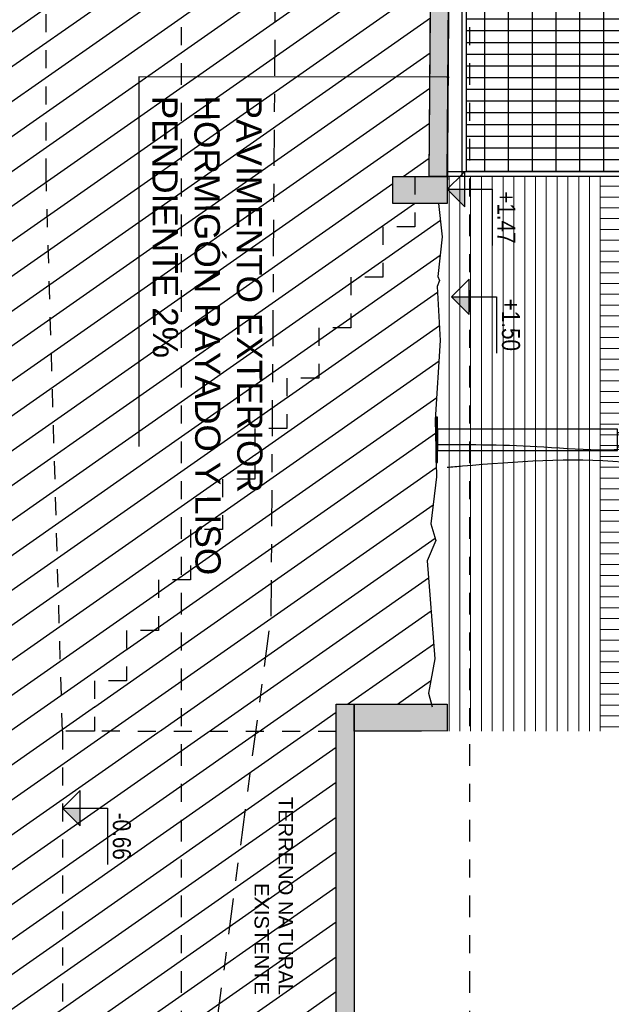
# Model space of a CAD drawing. Header units: millimetres. Extents: x 4617 to 4884, y 1258 to 1784.
# Tile 125 of 168: x 4736.74 to 4740.02, y 1388.34 to 1393.81. Entities that reach past the tile are written whole.
import ezdxf
from ezdxf.enums import TextEntityAlignment as Align

# ---------------------------------------------------------------- set-up
doc = ezdxf.new("R2010")
doc.units = ezdxf.units.MM
doc.header["$LTSCALE"] = 0.4
doc.set_wipeout_variables(frame=1)
doc.linetypes.add('DASHDOT', pattern=[1, 0.5, -0.25, 0, -0.25])
doc.linetypes.add('RAYITAS', pattern=[0.375, 0.25, -0.125])
for name, color, linetype in [('00 AC - ABERTURAS ALUMINIO - HATCH', 254, 'Continuous'), ('00 AC - CUBIERTA', 1, 'Continuous'), ('00 AC - TEXTOS', 3, 'Continuous'), ('200', 6, 'Continuous'), ('200cotas50', 1, 'Continuous'), ('A HERRERÍA', 4, 'Continuous'), ('A MURO', 1, 'Continuous'), ('A PROYECCION', 8, 'Continuous'), ('A VEGETACIÓN', 253, 'Continuous'), ('LÁMINA', 1, 'Continuous'), ('TXT COTA', 3, 'Continuous'), ('TXT TERMINACIONES', 3, 'Continuous')]:
    doc.layers.add(name, color=color, linetype=linetype)
doc.layers.add('04 gris', color=252, linetype='Continuous', lineweight=13)
doc.styles.add('arial', font='arial.ttf')
doc.styles.add('ARIAL 0.0014', font='arial.ttf', dxfattribs={"height": 0.0014})
doc.styles.add('ARIAL NARROW', font='ARIALN.TTF')
doc.styles.add('SaAS simplex', font='simplex.shx', dxfattribs={"width": 0.8})
doc.dimstyles.new('COTAS 125', dxfattribs={"dimscale": 0.01, "dimtxt": 15, "dimasz": 8, "dimexe": 5, "dimexo": 20, "dimgap": 10, "dimtad": 0, "dimzin": 9, "dimdsep": 46, "dimtxsty": 'SaAS simplex', "dimblk": 'OBLIQUE', "dimcen": 0, "dimclrd": 8, "dimclre": 8, "dimclrt": 256, "dimadec": 1, "dimazin": 0, "dimtfac": 1, "dimtmove": 2, "dimatfit": 3, "dimldrblk": 'OBLIQUE', "dimfxl": 10, "dimlwd": -1, "dimlwe": -1, "dimarcsym": 0})

# ---------------------------------------------------------------- blocks, each defined once
blk = doc.blocks.new('ARB')
at = {"layer": 'LÁMINA', "color": 254, "linetype": 'ByBlock'}
for points, knots in [([(3292.2113, 1397.999), (3291.9649, 1398.0009), (3291.433, 1397.9962), (3290.7948, 1397.9225), (3290.3567, 1398.1497), (3290.0137, 1398.1047), (3289.905, 1398.3991), (3289.7767, 1398.4732), (3289.707, 1398.5134)], [0.291003, 0.291003, 0.291003, 0.291003, 0.917626, 1.63292, 1.820772, 2.165029, 2.332307, 2.530865, 2.530865, 2.530865, 2.530865]), ([(3292.1333, 1397.8419), (3292.0973, 1397.8449), (3291.6929, 1397.8785), (3291.278, 1397.9121), (3290.9154, 1397.8785)], [0.355192, 0.355192, 0.355192, 0.355192, 0.445998, 1.37274, 1.37274, 1.37274, 1.37274])]:
    blk.add_open_spline(points, degree=3, knots=knots, dxfattribs=at)
blk = doc.blocks.new('Nivel corte')
at = {"color": 0}
for p, q in [((0, 0.2), (0.25, 0.2)), ((0, 0), (0, 0.2)), ((0.0784, 0.0784), (-0.0784, 0.0784)), ((0, 0), (-0.0784, 0.0784)), ((0, 0), (0.0784, 0.0784))]:
    blk.add_line(p, q, dxfattribs=at)
blk.add_solid([(0, 0), (0.0784, 0.0784), (0, 0.0784), (0.0784, 0.0784)], dxfattribs=at)
at = {"color": 0, "style": 'ARIAL NARROW', "flags": 4}
blk.add_attdef('NIVEL', text='', height=0.08, dxfattribs=at).set_placement((0.125, 0.2), align=Align.BOTTOM_CENTER)
blk = doc.blocks.new('porton chico')
at = {"layer": 'A HERRERÍA'}
h = blk.add_hatch(dxfattribs=at)
h.set_pattern_fill('_USER', color=254, scale=0.132, angle=360, pattern_type=0)
h.set_pattern_definition([(3e-14, (-478.87369, 4723.87482), (1e-16, 0.132), [])])
h.paths.add_polyline_path([(-509.1067, 4607.3497), (-509.1055, 4606.4448), (-506.1762, 4606.4452), (-506.1773, 4607.3502)])
for p, q in [((-509.1305, 4607.3749), (-509.1305, 4606.3371)), ((-509.1055, 4606.4448), (-509.1047, 4606.3372))]:
    blk.add_line(p, q, dxfattribs=at)
at = {"layer": 'A HERRERÍA', "color": 254}
for p, q in [((-509.1012, 4606.4457), (-509.1012, 4607.3511)), ((-509.1012, 4606.4457), (-509.1012, 4607.3511)), ((-509.0362, 4606.4457), (-509.0362, 4607.3511)), ((-508.9712, 4606.4457), (-508.9712, 4607.3511)), ((-508.9062, 4606.4457), (-508.9062, 4607.3511)), ((-508.9062, 4606.4457), (-508.9062, 4607.3511)), ((-508.8412, 4606.4457), (-508.8412, 4607.3511)), ((-508.7762, 4606.4457), (-508.7762, 4607.3511)), ((-508.7112, 4606.4457), (-508.7112, 4607.3511)), ((-508.6462, 4606.4457), (-508.6462, 4607.3511)), ((-508.5812, 4606.4457), (-508.5812, 4607.3511)), ((-508.5812, 4606.4457), (-508.5812, 4607.3511)), ((-508.5162, 4606.4457), (-508.5162, 4607.3511)), ((-508.4512, 4606.4457), (-508.4512, 4607.3511)), ((-508.3862, 4606.4454), (-508.3862, 4607.3508)), ((-508.3862, 4606.4454), (-508.3862, 4607.3508)), ((-508.3212, 4606.4454), (-508.3212, 4607.3508)), ((-508.2562, 4606.4454), (-508.2562, 4607.3508)), ((-508.1912, 4606.4454), (-508.1912, 4607.3508)), ((-508.1912, 4606.4454), (-508.1912, 4607.3508)), ((-508.1262, 4606.4454), (-508.1262, 4607.3508)), ((-508.0612, 4606.4454), (-508.0612, 4607.3508)), ((-507.9962, 4606.4454), (-507.9962, 4607.3508)), ((-507.9312, 4606.4454), (-507.9312, 4607.3508)), ((-507.8662, 4606.4454), (-507.8662, 4607.3508)), ((-507.8662, 4606.4454), (-507.8662, 4607.3508)), ((-507.8012, 4606.4454), (-507.8012, 4607.3508)), ((-507.7362, 4606.4454), (-507.7362, 4607.3508)), ((-507.6712, 4606.4451), (-507.6712, 4607.3505)), ((-507.6712, 4606.4451), (-507.6712, 4607.3505)), ((-507.6062, 4606.4451), (-507.6062, 4607.3505)), ((-507.5412, 4606.4451), (-507.5412, 4607.3505)), ((-507.4762, 4606.4451), (-507.4762, 4607.3505)), ((-507.4762, 4606.4451), (-507.4762, 4607.3505)), ((-507.4112, 4606.4451), (-507.4112, 4607.3505)), ((-507.3462, 4606.4451), (-507.3462, 4607.3505)), ((-507.2812, 4606.4451), (-507.2812, 4607.3505)), ((-507.2162, 4606.4451), (-507.2162, 4607.3505)), ((-507.1512, 4606.4451), (-507.1512, 4607.3505)), ((-507.1512, 4606.4451), (-507.1512, 4607.3505)), ((-507.0862, 4606.4451), (-507.0862, 4607.3505)), ((-507.0212, 4606.4451), (-507.0212, 4607.3505)), ((-506.9562, 4606.4448), (-506.9562, 4607.3502)), ((-506.9562, 4606.4448), (-506.9562, 4607.3502)), ((-506.8912, 4606.4454), (-506.8912, 4607.3508)), ((-506.8912, 4606.4448), (-506.8912, 4607.3502)), ((-506.8262, 4606.4451), (-506.8262, 4607.3505)), ((-506.8262, 4606.4451), (-506.8262, 4607.3505)), ((-506.7612, 4606.4451), (-506.7612, 4607.3505)), ((-506.6962, 4606.4451), (-506.6962, 4607.3505)), ((-506.6312, 4606.4451), (-506.6312, 4607.3505)), ((-506.6312, 4606.4451), (-506.6312, 4607.3505)), ((-506.5662, 4606.4451), (-506.5662, 4607.3505)), ((-506.5012, 4606.4451), (-506.5012, 4607.3505)), ((-506.4362, 4606.4451), (-506.4362, 4607.3505)), ((-506.3712, 4606.4451), (-506.3712, 4607.3505)), ((-506.3062, 4606.4451), (-506.3062, 4607.3505)), ((-506.3062, 4606.4451), (-506.3062, 4607.3505)), ((-506.2412, 4606.4451), (-506.2412, 4607.3505)), ((-506.1762, 4606.4451), (-506.1762, 4607.3505))]:
    blk.add_line(p, q, dxfattribs=at)
at = {"layer": 'A HERRERÍA'}
for points in [[(-506.1785, 4607.3749), (-509.1305, 4607.3749), (-509.1305, 4606.4198), (-506.1785, 4606.4198)], [(-506.1785, 4607.3499), (-509.1055, 4607.3499), (-509.1055, 4606.4448), (-506.1785, 4606.4448)]]:
    blk.add_lwpolyline(points, dxfattribs=at)
blk = doc.blocks.new('_Oblique')
at = {"layer": 'TXT COTA', "color": 0, "lineweight": -2}
blk.add_line((-0.5, -0.5), (0.5, 0.5), dxfattribs=at)
blk = doc.blocks.new('A$C4B2F62BB')
at = {"layer": 'A HERRERÍA'}
for p, q in [((0.24, 3.07), (0, 3.15)), ((0.36, 3.07), (0.6, 3.15))]:
    blk.add_line(p, q, dxfattribs=at)
for points in [[(0, 3.25), (0.6, 3.25), (0.6, 3.15), (0, 3.15)], [(0.24, 2.95), (0.36, 2.95), (0.36, 3.07), (0.24, 3.07)], [(0.24, 0.01), (0.36, 0.01), (0.36, 1.01), (0.24, 1.01)], [(0.175, 0), (0.425, 0), (0.425, 0.01), (0.175, 0.01)]]:
    blk.add_lwpolyline(points, close=True, dxfattribs=at)
blk.add_lwpolyline([(0.26, 1.01), (0.26, 3.01), (0.34, 3.01), (0.34, 1.01)], dxfattribs=at)
blk.add_arc((0.3, 2.375), 0.925, 71.0754, 108.9246, dxfattribs=at)

msp = doc.modelspace()

# ---------------------------------------------------------------- block references
at = {"layer": '200cotas50', "xscale": 1.25, "yscale": 1.25, "zscale": 1.25, "rotation": 269.9999999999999}
msp.add_blockref('Nivel corte', (4736.9739, 1389.4301), dxfattribs=at).add_auto_attribs({'NIVEL': '-0.66'})

# ---------------------------------------------------------------- texts
at = {"layer": '00 AC - TEXTOS', "insert": (4738.2537, 1388.3934), "char_height": 0.08, "attachment_point": 3, "rotation": 270, "style": 'arial'}
msp.add_mtext_dynamic_manual_height_columns('TERRENO NATURAL EXISTENTE', width=1.148466, gutter_width=0.125, heights=[0], dxfattribs=at)

# ---------------------------------------------------------------- wipeouts: each hides what was drawn before it
msp.add_wipeout([(4738.93, 1392.936), (4738.93, 1392.656), (4738.7521, 1392.656), (4738.7521, 1392.376), (4738.5742, 1392.376), (4738.5742, 1392.096), (4738.3962, 1392.096), (4738.3962, 1391.816), (4738.2183, 1391.816), (4738.2183, 1391.536), (4738.0404, 1391.536), (4738.0404, 1391.256), (4737.8625, 1391.256), (4737.8625, 1390.976), (4737.6846, 1390.976), (4737.6846, 1390.696), (4737.5067, 1390.696), (4737.5067, 1390.416), (4737.3287, 1390.416), (4737.3287, 1390.136), (4737.1508, 1390.136), (4737.1508, 1389.856), (4740.2079, 1389.856), (4740.2079, 1392.936)]).dxf.layer = '04 gris'

# ---------------------------------------------------------------- next in the draw order: hatches: boundary and pattern name
at = {"layer": '04 gris'}
h = msp.add_hatch(dxfattribs=at)
h.set_pattern_fill('_USER', color=256, scale=0.06, pattern_type=0)
h.set_pattern_definition([(270, (4741.939893, 1392.9405), (0.06, -8e-17), [])])
h.paths.add_polyline_path([(4739.0827, 1392.936), (4739.0827, 1389.856), (4739.9579, 1389.856), (4739.9579, 1392.936)])
h = msp.add_hatch(dxfattribs=at)
h.set_pattern_fill('_USER', color=256, scale=0.06, angle=90, pattern_type=0)
h.set_pattern_definition([(360, (127.504736, 863.74182), (8e-17, 0.06), [])])
h.paths.add_polyline_path([(4739.9579, 1389.856), (4739.9579, 1392.936), (4740.2079, 1392.936), (4740.2079, 1389.856)])
at = {"layer": 'A MURO'}
h = msp.add_hatch(color=256, dxfattribs=at)
h.dxf.hatch_style = 1
h.paths.add_polyline_path([(4739.1339, 1395.8887), (4739.1089, 1392.9363), (4739.0089, 1392.9372), (4739.0339, 1395.8887)])
h = msp.add_hatch(color=256, dxfattribs=at)
h.dxf.hatch_style = 1
h.paths.add_polyline_path([(4739.1089, 1392.9363), (4739.1089, 1392.7863), (4738.8089, 1392.7863), (4738.8089, 1392.9363)])
h = msp.add_hatch(color=256, dxfattribs=at)
h.dxf.hatch_style = 1
h.paths.add_polyline_path([(4738.5929, 1390.0063), (4738.5929, 1388.2856), (4738.4929, 1388.2856), (4738.4929, 1390.0063)])
h = msp.add_hatch(color=256, dxfattribs=at)
h.dxf.hatch_style = 1
h.paths.add_polyline_path([(4739.1089, 1390.0063), (4739.1089, 1389.8563), (4738.5929, 1389.8563), (4738.5929, 1390.0063)])

# ---------------------------------------------------------------- next in the draw order: linework, layer by layer
at = {"layer": '00 AC - CUBIERTA'}
msp.add_lwpolyline([(4739.1339, 1396.1887), (4739.1089, 1392.7863)], dxfattribs=at)
at = {"layer": '04 gris'}
msp.add_lwpolyline([(4739.9583, 1392.936), (4739.9583, 1389.856)], dxfattribs=at)
at = {"layer": '200', "color": 2, "linetype": 'DASHDOT', "ltscale": 0.6}
msp.add_lwpolyline([(4737.6329, 1440.1848), (4737.6329, 1376.2721)], dxfattribs=at)
at = {"layer": '200', "color": 90, "linetype": 'DASHDOT'}
msp.add_lwpolyline([(4737.6329, 1386.7471), (4738.1329, 1390.4946), (4738.4173, 1432.976), (4738.4369, 1440.1848)], dxfattribs=at)
at = {"layer": 'A MURO'}
for p, q in [((4739.0089, 1392.9363), (4739.0339, 1395.8887)), ((4739.1089, 1392.9363), (4739.1339, 1395.8887))]:
    msp.add_line(p, q, dxfattribs=at)
for points in [[(4739.1339, 1395.8887), (4739.1089, 1392.9363), (4739.0089, 1392.9372), (4739.0339, 1395.8887)], [(4739.1089, 1392.9363), (4739.1089, 1392.7863), (4738.8089, 1392.7863), (4738.8089, 1392.9363)], [(4738.5929, 1390.0063), (4738.5929, 1388.2856), (4738.4929, 1388.2856), (4738.4929, 1390.0063)], [(4739.1089, 1390.0063), (4739.1089, 1389.8563), (4738.5929, 1389.8563), (4738.5929, 1390.0063)]]:
    msp.add_lwpolyline(points, close=True, dxfattribs=at)
msp.add_lwpolyline([(4739.0619, 1392.7863), (4739.0827, 1392.6011), (4739.058, 1392.3814), (4739.0679, 1392.3592), (4739.0543, 1392.3258), (4739.0716, 1392.0247), (4739.0436, 1391.5857), (4739.05, 1391.2688), (4739.0184, 1391.0076), (4739.0468, 1390.916), (4738.9994, 1390.8023), (4739.0405, 1390.2591), (4739.0057, 1390.0687), (4739.026, 1389.992)], dxfattribs=at)
at = {"layer": 'A PROYECCION', "color": 1, "linetype": 'RAYITAS', "ltscale": 0.3}
for points in [[(4736.9739, 1389.8563), (4736.8839, 1392.9363), (4736.8839, 1395.8887), (4739.1339, 1395.8887)], [(4739.1089, 1392.9363), (4738.931, 1392.9363), (4738.931, 1392.6563), (4738.7531, 1392.6563), (4738.7531, 1392.3763), (4738.5752, 1392.3763), (4738.5752, 1392.0963), (4738.3973, 1392.0963), (4738.3973, 1391.8163), (4738.2193, 1391.8163), (4738.2193, 1391.5363), (4738.0414, 1391.5363), (4738.0414, 1391.2563), (4737.8635, 1391.2563), (4737.8635, 1390.9763), (4737.6856, 1390.9763), (4737.6856, 1390.6963), (4737.5077, 1390.6963), (4737.5077, 1390.4163), (4737.3298, 1390.4163), (4737.3298, 1390.1363), (4737.1518, 1390.1363), (4737.1518, 1389.8563), (4736.9739, 1389.8563), (4736.9739, 1388.2856)], [(4738.4929, 1389.856), (4736.9739, 1389.8563)]]:
    msp.add_lwpolyline(points, dxfattribs=at)

# ---------------------------------------------------------------- next in the draw order: block references
at = {"layer": '00 AC - ABERTURAS ALUMINIO - HATCH', "color": 251, "rotation": 269.9999999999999}
msp.add_blockref('A$C4B2F62BB', (4739.0458, 1391.7743), dxfattribs=at)
at = {"layer": '00 AC - CUBIERTA', "xscale": -1, "rotation": 269.9999999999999}
msp.add_blockref('porton chico', (132.773, 1902.0665), dxfattribs=at)
at = {"layer": '200cotas50', "xscale": 1.25, "yscale": 1.25, "zscale": 1.25, "rotation": 269.9999999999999}
for p, values in [((4739.1089, 1392.8647), {'NIVEL': '+1.47'}), ((4739.1339, 1392.2685), {'NIVEL': '+1.50'})]:
    msp.add_blockref('Nivel corte', p, dxfattribs=at).add_auto_attribs(values)

# ---------------------------------------------------------------- next in the draw order: texts
at = {"layer": 'TXT TERMINACIONES', "insert": (4737.4717, 1393.3841, -20), "char_height": 0.14, "width": 2.673728, "attachment_point": 7, "rotation": 270.1389, "style": 'ARIAL 0.0014'}
msp.add_mtext('PAVIMENTO EXTERIOR\\PHORMIGÓN RAYADO Y LISO PENDIENTE 2%', dxfattribs=at)

# ---------------------------------------------------------------- next in the draw order: leaders
at = {"layer": 'A HERRERÍA', "color": 254, "ltscale": 0.5}
msp.add_leader([(4739.1141, 1393.4866, -20), (4737.3974, 1393.4884, -20), (4737.3974, 1391.4374, -20)], dimstyle='COTAS 125', override={"dimtxt": 5, "dimasz": 6, "dimldrblk": 'DotSmall'}, dxfattribs=at)

# ---------------------------------------------------------------- next in the draw order: wipeouts: each hides what was drawn before it
msp.add_wipeout([(4740.1479, 1389.856), (4738.9689, 1389.856), (4738.9689, 1389.806), (4740.1479, 1389.806)]).dxf.layer = 'A HERRERÍA'

# ---------------------------------------------------------------- next in the draw order: hatches: boundary and pattern name
at = {"layer": 'A VEGETACIÓN'}
h = msp.add_hatch(dxfattribs=at)
h.set_pattern_fill('LINE', color=253, scale=0.05, angle=-55, double=1)
h.set_pattern_definition([(215, (4644.44439, 1771.97546), (0.09105526, -0.13004039), [])])
edge = h.paths.add_edge_path()
edge.add_spline(control_points=[(4738.6329, 1379.471), (4738.4057, 1380.3994), (4738.4057, 1380.3994), (4738.2329, 1381.5101)], knot_values=[6.676632, 6.676632, 6.676632, 6.676632, 7.676632, 7.676632, 7.676632, 7.676632], degree=3, periodic=0)
edge.add_spline(control_points=[(4738.2329, 1381.5101), (4738.2211, 1381.8013), (4738.2092, 1382.0926), (4738.2117, 1382.3779)], knot_values=[5.800748, 5.800748, 5.800748, 5.800748, 6.676632, 6.676632, 6.676632, 6.676632], degree=3, periodic=0)
edge.add_line((4738.2117, 1382.3779), (4738.1496, 1382.3958))
edge.add_line((4738.1496, 1382.3958), (4738.1496, 1382.1968))
edge.add_line((4738.1496, 1382.1968), (4738.1196, 1382.1968))
edge.add_line((4738.1196, 1382.1968), (4738.1196, 1382.9968))
edge.add_line((4738.1196, 1382.9968), (4738.139, 1382.9968))
edge.add_spline(control_points=[(4738.208, 1382.4383), (4738.189, 1382.6451), (4738.0891, 1383.6497), (4737.1637, 1384.6447), (4737.9302, 1386.2199)], knot_values=[1.871673, 1.871673, 1.871673, 1.871673, 2.491865, 5.74761, 5.74761, 5.74761, 5.74761], degree=3, periodic=0)
edge.add_spline(control_points=[(4737.9302, 1386.2199), (4738.2234, 1387.021), (4738.4107, 1387.6094), (4738.5477, 1388.0856)], knot_values=[0.013677, 0.013677, 0.013677, 0.013677, 1.871673, 1.871673, 1.871673, 1.871673], degree=3, periodic=0)
edge.add_line((4738.5477, 1388.0856), (4738.452, 1388.0856))
edge.add_line((4738.452, 1388.0856), (4738.452, 1388.2856))
edge.add_line((4738.452, 1388.2856), (4738.4929, 1388.2856))
edge.add_line((4738.4929, 1388.2856), (4738.4929, 1390.0063))
edge.add_line((4738.4929, 1390.0063), (4738.5929, 1390.0063))
edge.add_line((4738.5929, 1390.0063), (4739.0222, 1390.0063))
edge.add_line((4739.0222, 1390.0063), (4739.0057, 1390.0687))
edge.add_line((4739.0057, 1390.0687), (4739.0405, 1390.2591))
edge.add_line((4739.0405, 1390.2591), (4738.9994, 1390.8023))
edge.add_line((4738.9994, 1390.8023), (4739.0468, 1390.916))
edge.add_line((4739.0468, 1390.916), (4739.0184, 1391.0076))
edge.add_line((4739.0184, 1391.0076), (4739.05, 1391.2688))
edge.add_line((4739.05, 1391.2688), (4739.0436, 1391.5857))
edge.add_line((4739.0436, 1391.5857), (4739.0716, 1392.0247))
edge.add_line((4739.0716, 1392.0247), (4739.0543, 1392.3258))
edge.add_line((4739.0543, 1392.3258), (4739.0679, 1392.3592))
edge.add_line((4739.0679, 1392.3592), (4739.058, 1392.3814))
edge.add_line((4739.058, 1392.3814), (4739.0827, 1392.6011))
edge.add_line((4739.0827, 1392.6011), (4739.0619, 1392.7863))
edge.add_line((4739.0619, 1392.7863), (4738.8089, 1392.7863))
edge.add_line((4738.8089, 1392.7863), (4738.8089, 1392.9363))
edge.add_line((4738.8089, 1392.9363), (4739.0089, 1392.9363))
edge.add_line((4739.0089, 1392.9363), (4739.0339, 1395.887))
edge.add_line((4739.0339, 1395.887), (4738.8339, 1395.8887))
edge.add_line((4738.8339, 1395.8887), (4738.8339, 1396.1887))
edge.add_line((4738.8339, 1396.1887), (4739.0339, 1396.1887))
edge.add_line((4739.0339, 1396.1887), (4739.0339, 1429.5975))
edge.add_line((4739.0339, 1429.5975), (4738.6039, 1429.5975))
edge.add_line((4738.6039, 1429.5975), (4738.3429, 1429.5975))
edge.add_line((4738.3429, 1429.5975), (4738.3429, 1432.976))
edge.add_line((4738.3429, 1432.976), (4738.4173, 1432.9756))
edge.add_spline(control_points=[(4738.4173, 1432.9756), (4738.4786, 1434.5284), (4738.4532, 1436.2944), (4738.4412, 1438.6948), (4738.4354, 1439.6412), (4738.4369, 1440.1847)], knot_values=[0, 0, 0, 0, 4.374738, 5.574756, 7.216242, 7.216242, 7.216242, 7.216242], degree=3, periodic=0)
edge.add_line((4738.4369, 1440.1847), (4731.8743, 1440.1848))
edge.add_line((4731.8743, 1440.1848), (4731.8743, 1376.2721))
edge.add_line((4731.8743, 1376.2721), (4738.3684, 1376.2726))
edge.add_line((4738.3684, 1376.2726), (4738.3329, 1377.9077))
edge.add_line((4738.3329, 1377.9077), (4738.3329, 1378.4278))
edge.add_line((4738.3329, 1378.4278), (4738.5329, 1378.4278))
edge.add_line((4738.5329, 1378.4278), (4738.5329, 1379.1381))
edge.add_line((4738.5329, 1379.1381), (4738.3329, 1379.1381))
edge.add_line((4738.3329, 1379.1381), (4738.3329, 1379.2381))
edge.add_line((4738.3329, 1379.2381), (4738.6329, 1379.2381))
edge.add_line((4738.6329, 1379.2381), (4738.6329, 1379.471))

# ---------------------------------------------------------------- next in the draw order: linework, layer by layer
at = {"layer": '200', "color": 2, "linetype": 'DASHDOT', "ltscale": 0.6}
msp.add_lwpolyline([(4739.2329, 1440.1848), (4739.2329, 1376.2721)], dxfattribs=at)

# ---------------------------------------------------------------- next in the draw order: block references
at = {"layer": 'A VEGETACIÓN', "color": 254, "xscale": -0.8, "yscale": 0.8, "zscale": 0.8, "rotation": 359.9999999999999}
msp.add_blockref('ARB', (7372.8154, 273.0485, -14.0456), dxfattribs=at)

doc.saveas('drawing.dxf')
